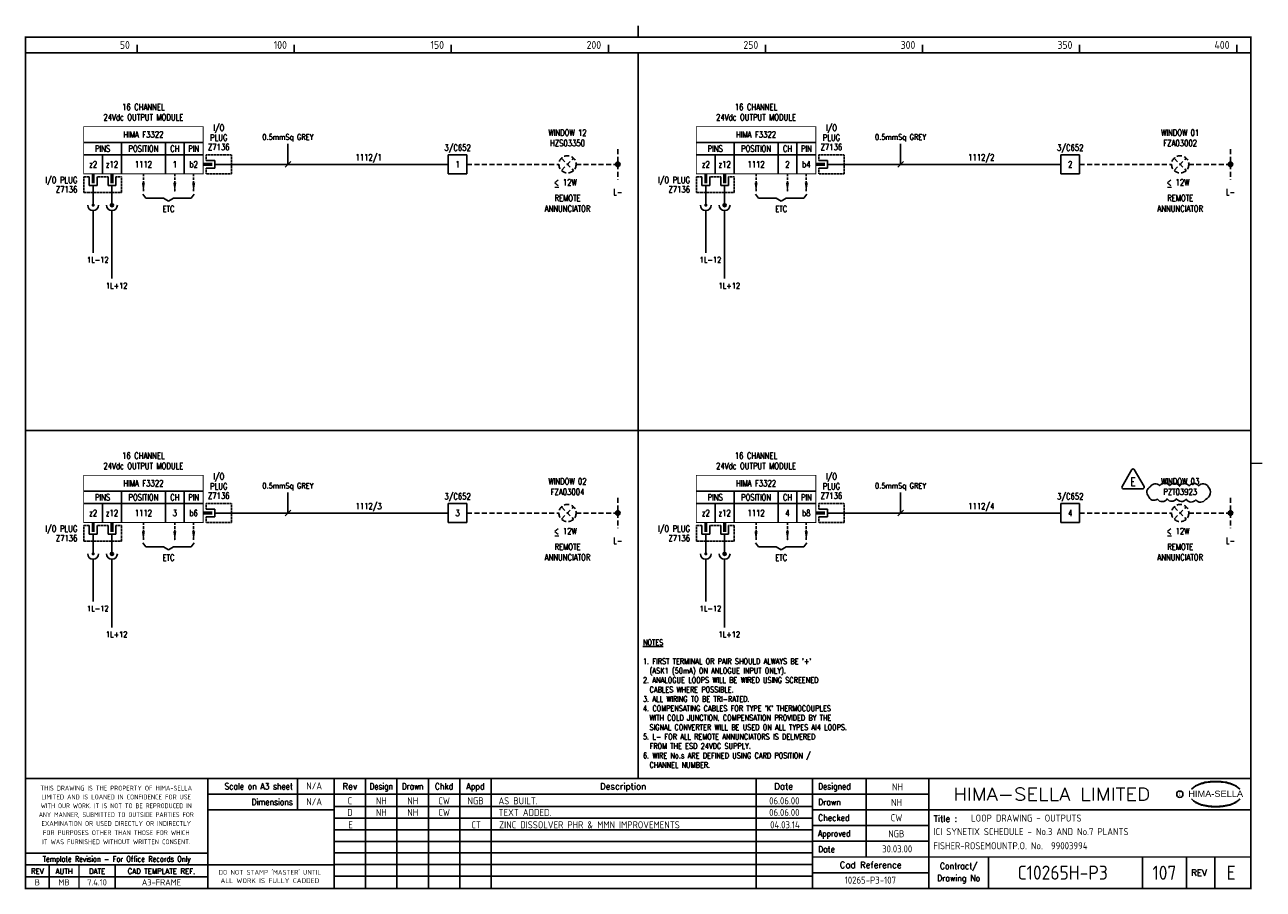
# Model space of a CAD drawing. Extents: x 14 to 408, y 0 to 275.
import ezdxf
from ezdxf.enums import TextEntityAlignment as Align

# ---------------------------------------------------------------- set-up
doc = ezdxf.new("R2010")
doc.units = 0
doc.header["$LTSCALE"] = 0.25
doc.header["$MEASUREMENT"] = 0
doc.linetypes.add('HIDDEN2', pattern=[4.7625, 3.175, -1.5875])
doc.layers.get('0').update_dxf_attribs({"color": 41, "linetype": 'CONTINUOUS'})
for name, color, linetype in [('00-DRG_FRAME', 12, 'CONTINUOUS'), ('01-DRAW', 7, 'CONTINUOUS'), ('02-TEXT', 2, 'CONTINUOUS'), ('051-TEXT', 2, 'CONTINUOUS'), ('117', 7, 'CONTINUOUS'), ('117-TEXT', 2, 'CONTINUOUS'), ('DIM', 3, 'CONTINUOUS'), ('LAB', 2, 'CONTINUOUS'), ('RACK', 2, 'CONTINUOUS'), ('SLOT', 2, 'CONTINUOUS'), ('SNA', 2, 'CONTINUOUS'), ('TEXT', 2, 'CONTINUOUS'), ('TPOL', 3, 'CONTINUOUS'), ('XR_FUNCTION', 2, 'CONTINUOUS'), ('XR_MAIN', 2, 'CONTINUOUS')]:
    doc.layers.add(name, color=color, linetype=linetype)
doc.styles.add('ARIAL', font='ARIAL.TTF', dxfattribs={"height": 2.5})
doc.styles.add('CROSSREF', font='romans.shx', dxfattribs={"width": 0.8, "height": 2})
doc.styles.add('FUNCTION', font='ROMANS.shx', dxfattribs={"width": 0.8, "height": 2.5})
doc.styles.add('ISO', font='iso.shx')
doc.styles.add('PINS', font='ROMANS.shx', dxfattribs={"width": 0.8, "height": 2.5})
doc.styles.add('RACK', font='ROMANS.shx', dxfattribs={"width": 0.8, "height": 2.5})
doc.styles.add('ROMAND', font='ROMAND')
doc.styles.add('ROMANS', font='romans.shx', dxfattribs={"width": 0.8})
doc.styles.add('SLOT', font='romans.shx', dxfattribs={"width": 0.8, "height": 2})
doc.styles.add('SYMBOL', font='ROMANS.shx', dxfattribs={"width": 0.8, "height": 20})

# ---------------------------------------------------------------- blocks, each defined once
blk = doc.blocks.new('A3-REVA')
at = {"layer": '051-TEXT', "style": 'ISO'}
for tag, p in [('DESIGNED', (292.01, 31.7)), ('A', (117.73, 27.28)), ('DES', (127.73, 27.28)), ('DRN', (137.73, 27.28)), ('CHKD', (147.73, 27.28)), ('APPD', (157.73, 27.28)), ('DATE', (256, 27.28)), ('DRAWN', (291.72, 26.77)), ('CHECKED', (291.72, 21.89)), ('APPD', (291.65, 16.79)), ('DATE', (291.92, 11.96))]:
    blk.add_attdef(tag, text='', height=2.25, dxfattribs=at).set_placement(p, align=Align.CENTER)
blk.add_attdef('DESCRIPTION', (165.03, 27.28), '', height=2.25, dxfattribs=at)
blk = doc.blocks.new('A3-TITLE')
at = {"layer": '051-TEXT', "style": 'ISO'}
blk.add_attdef('TITLE_1', (315.46, 21.78), '', height=2.25, dxfattribs=at)
for tag, p in [('DRGNO', (376.96, 3.24)), ('REV.', (398.2, 3.24))]:
    blk.add_attdef(tag, text='', height=4.5, dxfattribs=at).set_placement(p, align=Align.CENTER)
blk = doc.blocks.new('A3-CONTRACT')
at = {"layer": '051-TEXT', "color": 41, "style": 'ISO'}
for tag, height, p in [('SCALE', 2.25, (106.71, 31.82)), ('DIMS', 2.25, (106.71, 26.8)), ('CAD-REF', 2.25, (283.73, 1.84)), ('CONTRACT', 4.5, (344.94, 3.1))]:
    blk.add_attdef(tag, text='', height=height, dxfattribs=at).set_placement(p, align=Align.CENTER)
for tag, p in [('TITLE_2', (303.86, 17.28)), ('TITLE_3', (303.79, 12.78))]:
    blk.add_attdef(tag, p, '', height=2.25, dxfattribs=at)
blk = doc.blocks.new('A3-REVB')
at = {"layer": '051-TEXT', "style": 'ISO'}
for tag, p in [('A', (124.85, -20.36)), ('DES', (134.85, -20.36)), ('DRN', (144.85, -20.36)), ('CHKD', (154.85, -20.36)), ('APPD', (164.85, -20.36)), ('DATE', (263.12, -20.36))]:
    blk.add_attdef(tag, text='', height=2.25, dxfattribs=at).set_placement(p, align=Align.CENTER)
blk.add_attdef('DESCRIPTION', (172.15, -20.36), '', height=2.25, dxfattribs=at)
blk = doc.blocks.new('F3322-01')
for p, q in [((-38, 7), (0, 7)), ((-26, 7), (-26, -3)), ((-12, 7), (-12, -3)), ((-6, 7), (-6, -3)), ((-38, 3), (0, 3)), ((-32, 3), (-32, -3)), ((1, 1.25), (3.75, 1.25)), ((3.75, 1.25), (3.75, -1.25)), ((3.75, 0), (9, 0)), ((3.75, -1.25), (1, -1.25)), ((-36.25, -4), (-36.25, -6.75)), ((-36.25, -6.75), (-33.75, -6.75)), ((-35, -6.75), (-35, -9)), ((-33.75, -6.75), (-33.75, -4)), ((-30.25, -4), (-30.25, -6.75)), ((-30.25, -6.75), (-27.75, -6.75)), ((-29, -6.75), (-29, -9)), ((-27.75, -6.75), (-27.75, -4))]:
    blk.add_line(p, q)
at = {"const_width": 0.3}
blk.add_lwpolyline([(0, -3), (-38, -3), (-38, 12), (0, 12)], close=True, dxfattribs=at)
blk.add_lwpolyline([(3, 0, 1, 1, 0), (0, 0, 0.5, 0.5, 0)], format="xyseb")
at = {"color": 3, "linetype": 'HIDDEN2', "ltscale": 0.4}
for points in [[(1, 1.25), (1, 3), (9, 3), (9, -3), (1, -3), (1, -1.25)], [(-36.25, -4), (-38, -4), (-38, -9), (-26, -9), (-26, -4), (-27.75, -4)], [(-30.25, -4), (-33.75, -4)]]:
    blk.add_lwpolyline(points, dxfattribs=at)
at = {"const_width": 1}
for points in [[(-35, -6), (-35, -3)], [(-29, -6), (-29, -3)]]:
    blk.add_lwpolyline(points, dxfattribs=at)
at = {"layer": 'LAB', "style": 'PINS', "width": 0.8, "flags": 1}
blk.add_attdef('LAB1', text='', height=1.5, dxfattribs=at).set_placement((-41, -1), align=Align.RIGHT)
at = {"layer": 'RACK', "style": 'RACK', "width": 0.8}
blk.add_attdef('SLOT', text='', height=2, dxfattribs=at).set_placement((-19, 0), align=Align.MIDDLE)
at = {"layer": 'SLOT', "style": 'SLOT', "width": 0.8}
blk.add_attdef('ADD1', text='', height=2, dxfattribs=at).set_placement((-9, 0), align=Align.MIDDLE)
at = {"layer": 'SNA', "style": 'SYMBOL', "width": 0.8, "flags": 1}
blk.add_attdef('SNA', text='', height=1.5, dxfattribs=at).set_placement((-41, 5), align=Align.RIGHT)
at = {"layer": 'TEXT', "style": 'ROMANS', "width": 0.8}
for s, p in [('24Vdc OUTPUT MODULE', (-19, 14)), ('16 CHANNEL', (-19, 17.25))]:
    blk.add_text(s, height=2, dxfattribs=at).set_placement(p, align=Align.CENTER)
for s, p in [('I/O', (5, 11.5)), ('HIMA F3322', (-19, 9.5)), ('PLUG', (5, 8.5)), ('PINS', (-32, 5)), ('POSITION', (-19, 5)), ('CH', (-9, 5)), ('PIN', (-3, 5)), ('Z7136', (5, 5.5)), ('z2', (-35, 0)), ('z12', (-29, 0)), ('b2', (-3, 0))]:
    blk.add_text(s, height=2, dxfattribs=at).set_placement(p, align=Align.MIDDLE)
for s, p in [('I/O PLUG', (-40, -5)), ('Z7136', (-40, -8))]:
    blk.add_text(s, height=2, dxfattribs=at).set_placement(p, align=Align.MIDDLE_RIGHT)
at = {"layer": 'TPOL', "color": 2, "style": 'PINS', "width": 0.8}
blk.add_attdef('CN1', text='', height=2, dxfattribs=at).set_placement((-3, 0), align=Align.MIDDLE)
at = {"layer": 'TPOL', "style": 'PINS', "width": 0.8, "flags": 1}
blk.add_attdef('CN2', text='', height=1, dxfattribs=at).set_placement((9, 0), align=Align.MIDDLE_RIGHT)
for tag, p in [('CN3', (-35, -9)), ('CN4', (-29, -9))]:
    blk.add_attdef(tag, text='', height=1, dxfattribs=at).set_placement(p, align=Align.BOTTOM_CENTER)
at = {"layer": 'XR_FUNCTION', "style": 'FUNCTION', "width": 0.8, "flags": 1}
blk.add_attdef('XR_FUNCTION', text='', height=1.5, dxfattribs=at).set_placement((-41, 7), align=Align.RIGHT)
at = {"layer": 'XR_MAIN', "style": 'CROSSREF', "width": 0.8, "flags": 1}
blk.add_attdef('XR_MAIN', text='', height=1.5, dxfattribs=at).set_placement((-41, 1), align=Align.RIGHT)
blk = doc.blocks.new('DOT')
for radius in [0.75, 0.65, 0.55, 0.45, 0.35, 0.25, 0.15, 0.05]:
    blk.add_circle((0, 0), radius)
blk = doc.blocks.new('F3322-02')
for p, q in [((-38, 7), (0, 7)), ((-26, 7), (-26, -3)), ((-12, 7), (-12, -3)), ((-6, 7), (-6, -3)), ((-38, 3), (0, 3)), ((-32, 3), (-32, -3)), ((1, 1.25), (3.75, 1.25)), ((3.75, 1.25), (3.75, -1.25)), ((3.75, 0), (9, 0)), ((3.75, -1.25), (1, -1.25)), ((-36.25, -4), (-36.25, -6.75)), ((-36.25, -6.75), (-33.75, -6.75)), ((-35, -6.75), (-35, -9)), ((-33.75, -6.75), (-33.75, -4)), ((-30.25, -4), (-30.25, -6.75)), ((-30.25, -6.75), (-27.75, -6.75)), ((-29, -6.75), (-29, -9)), ((-27.75, -6.75), (-27.75, -4))]:
    blk.add_line(p, q)
at = {"const_width": 0.3}
blk.add_lwpolyline([(0, -3), (-38, -3), (-38, 12), (0, 12)], close=True, dxfattribs=at)
blk.add_lwpolyline([(3, 0, 1, 1, 0), (0, 0, 0.5, 0.5, 0)], format="xyseb")
at = {"color": 3, "linetype": 'HIDDEN2', "ltscale": 0.4}
for points in [[(1, 1.25), (1, 3), (9, 3), (9, -3), (1, -3), (1, -1.25)], [(-36.25, -4), (-38, -4), (-38, -9), (-26, -9), (-26, -4), (-27.75, -4)], [(-30.25, -4), (-33.75, -4)]]:
    blk.add_lwpolyline(points, dxfattribs=at)
at = {"const_width": 1}
for points in [[(-35, -6), (-35, -3)], [(-29, -6), (-29, -3)]]:
    blk.add_lwpolyline(points, dxfattribs=at)
at = {"layer": 'LAB', "style": 'PINS', "width": 0.8, "flags": 1}
blk.add_attdef('LAB1', text='', height=1.5, dxfattribs=at).set_placement((-41, -1), align=Align.RIGHT)
at = {"layer": 'RACK', "style": 'RACK', "width": 0.8}
blk.add_attdef('SLOT', text='', height=2, dxfattribs=at).set_placement((-19, 0), align=Align.MIDDLE)
at = {"layer": 'SLOT', "style": 'SLOT', "width": 0.8}
blk.add_attdef('ADD1', text='', height=2, dxfattribs=at).set_placement((-9, 0), align=Align.MIDDLE)
at = {"layer": 'SNA', "style": 'SYMBOL', "width": 0.8, "flags": 1}
blk.add_attdef('SNA', text='', height=1.5, dxfattribs=at).set_placement((-41, 5), align=Align.RIGHT)
at = {"layer": 'TEXT', "style": 'ROMANS', "width": 0.8}
for s, p in [('24Vdc OUTPUT MODULE', (-19, 14)), ('16 CHANNEL', (-19, 17.25))]:
    blk.add_text(s, height=2, dxfattribs=at).set_placement(p, align=Align.CENTER)
for s, p in [('I/O', (5, 11.5)), ('HIMA F3322', (-19, 9.5)), ('PLUG', (5, 8.5)), ('PINS', (-32, 5)), ('POSITION', (-19, 5)), ('CH', (-9, 5)), ('PIN', (-3, 5)), ('Z7136', (5, 5.5)), ('z2', (-35, 0)), ('z12', (-29, 0)), ('b4', (-3, 0))]:
    blk.add_text(s, height=2, dxfattribs=at).set_placement(p, align=Align.MIDDLE)
for s, p in [('I/O PLUG', (-40, -5)), ('Z7136', (-40, -8))]:
    blk.add_text(s, height=2, dxfattribs=at).set_placement(p, align=Align.MIDDLE_RIGHT)
at = {"layer": 'TPOL', "color": 2, "style": 'PINS', "width": 0.8}
blk.add_attdef('CN1', text='', height=2, dxfattribs=at).set_placement((-3, 0), align=Align.MIDDLE)
at = {"layer": 'TPOL', "style": 'PINS', "width": 0.8, "flags": 1}
blk.add_attdef('CN2', text='', height=1, dxfattribs=at).set_placement((9, 0), align=Align.MIDDLE_RIGHT)
for tag, p in [('CN3', (-35, -9)), ('CN4', (-29, -9))]:
    blk.add_attdef(tag, text='', height=1, dxfattribs=at).set_placement(p, align=Align.BOTTOM_CENTER)
at = {"layer": 'XR_FUNCTION', "style": 'FUNCTION', "width": 0.8, "flags": 1}
blk.add_attdef('XR_FUNCTION', text='', height=1.5, dxfattribs=at).set_placement((-41, 7), align=Align.RIGHT)
at = {"layer": 'XR_MAIN', "style": 'CROSSREF', "width": 0.8, "flags": 1}
blk.add_attdef('XR_MAIN', text='', height=1.5, dxfattribs=at).set_placement((-41, 1), align=Align.RIGHT)
blk = doc.blocks.new('F3322-03')
for p, q in [((-38, 7), (0, 7)), ((-26, 7), (-26, -3)), ((-12, 7), (-12, -3)), ((-6, 7), (-6, -3)), ((-38, 3), (0, 3)), ((-32, 3), (-32, -3)), ((1, 1.25), (3.75, 1.25)), ((3.75, 1.25), (3.75, -1.25)), ((3.75, 0), (9, 0)), ((3.75, -1.25), (1, -1.25)), ((-36.25, -4), (-36.25, -6.75)), ((-36.25, -6.75), (-33.75, -6.75)), ((-35, -6.75), (-35, -9)), ((-33.75, -6.75), (-33.75, -4)), ((-30.25, -4), (-30.25, -6.75)), ((-30.25, -6.75), (-27.75, -6.75)), ((-29, -6.75), (-29, -9)), ((-27.75, -6.75), (-27.75, -4))]:
    blk.add_line(p, q)
at = {"const_width": 0.3}
blk.add_lwpolyline([(0, -3), (-38, -3), (-38, 12), (0, 12)], close=True, dxfattribs=at)
blk.add_lwpolyline([(3, 0, 1, 1, 0), (0, 0, 0.5, 0.5, 0)], format="xyseb")
at = {"color": 3, "linetype": 'HIDDEN2', "ltscale": 0.4}
for points in [[(1, 1.25), (1, 3), (9, 3), (9, -3), (1, -3), (1, -1.25)], [(-36.25, -4), (-38, -4), (-38, -9), (-26, -9), (-26, -4), (-27.75, -4)], [(-30.25, -4), (-33.75, -4)]]:
    blk.add_lwpolyline(points, dxfattribs=at)
at = {"const_width": 1}
for points in [[(-35, -6), (-35, -3)], [(-29, -6), (-29, -3)]]:
    blk.add_lwpolyline(points, dxfattribs=at)
at = {"layer": 'LAB', "style": 'PINS', "width": 0.8, "flags": 1}
blk.add_attdef('LAB1', text='', height=1.5, dxfattribs=at).set_placement((-41, -1), align=Align.RIGHT)
at = {"layer": 'RACK', "style": 'RACK', "width": 0.8}
blk.add_attdef('SLOT', text='', height=2, dxfattribs=at).set_placement((-19, 0), align=Align.MIDDLE)
at = {"layer": 'SLOT', "style": 'SLOT', "width": 0.8}
blk.add_attdef('ADD1', text='', height=2, dxfattribs=at).set_placement((-9, 0), align=Align.MIDDLE)
at = {"layer": 'SNA', "style": 'SYMBOL', "width": 0.8, "flags": 1}
blk.add_attdef('SNA', text='', height=1.5, dxfattribs=at).set_placement((-41, 5), align=Align.RIGHT)
at = {"layer": 'TEXT', "style": 'ROMANS', "width": 0.8}
for s, p in [('24Vdc OUTPUT MODULE', (-19, 14)), ('16 CHANNEL', (-19, 17.25))]:
    blk.add_text(s, height=2, dxfattribs=at).set_placement(p, align=Align.CENTER)
for s, p in [('I/O', (5, 11.5)), ('HIMA F3322', (-19, 9.5)), ('PLUG', (5, 8.5)), ('PINS', (-32, 5)), ('POSITION', (-19, 5)), ('CH', (-9, 5)), ('PIN', (-3, 5)), ('Z7136', (5, 5.5)), ('z2', (-35, 0)), ('z12', (-29, 0)), ('b6', (-3, 0))]:
    blk.add_text(s, height=2, dxfattribs=at).set_placement(p, align=Align.MIDDLE)
for s, p in [('I/O PLUG', (-40, -5)), ('Z7136', (-40, -8))]:
    blk.add_text(s, height=2, dxfattribs=at).set_placement(p, align=Align.MIDDLE_RIGHT)
at = {"layer": 'TPOL', "color": 2, "style": 'PINS', "width": 0.8}
blk.add_attdef('CN1', text='', height=2, dxfattribs=at).set_placement((-3, 0), align=Align.MIDDLE)
at = {"layer": 'TPOL', "style": 'PINS', "width": 0.8, "flags": 1}
blk.add_attdef('CN2', text='', height=1, dxfattribs=at).set_placement((9, 0), align=Align.MIDDLE_RIGHT)
for tag, p in [('CN3', (-35, -9)), ('CN4', (-29, -9))]:
    blk.add_attdef(tag, text='', height=1, dxfattribs=at).set_placement(p, align=Align.BOTTOM_CENTER)
at = {"layer": 'XR_FUNCTION', "style": 'FUNCTION', "width": 0.8, "flags": 1}
blk.add_attdef('XR_FUNCTION', text='', height=1.5, dxfattribs=at).set_placement((-41, 7), align=Align.RIGHT)
at = {"layer": 'XR_MAIN', "style": 'CROSSREF', "width": 0.8, "flags": 1}
blk.add_attdef('XR_MAIN', text='', height=1.5, dxfattribs=at).set_placement((-41, 1), align=Align.RIGHT)
blk = doc.blocks.new('F3322-04')
for p, q in [((-38, 7), (0, 7)), ((-26, 7), (-26, -3)), ((-12, 7), (-12, -3)), ((-6, 7), (-6, -3)), ((-38, 3), (0, 3)), ((-32, 3), (-32, -3)), ((1, 1.25), (3.75, 1.25)), ((3.75, 1.25), (3.75, -1.25)), ((3.75, 0), (9, 0)), ((3.75, -1.25), (1, -1.25)), ((-36.25, -4), (-36.25, -6.75)), ((-36.25, -6.75), (-33.75, -6.75)), ((-35, -6.75), (-35, -9)), ((-33.75, -6.75), (-33.75, -4)), ((-30.25, -4), (-30.25, -6.75)), ((-30.25, -6.75), (-27.75, -6.75)), ((-29, -6.75), (-29, -9)), ((-27.75, -6.75), (-27.75, -4))]:
    blk.add_line(p, q)
at = {"const_width": 0.3}
blk.add_lwpolyline([(0, -3), (-38, -3), (-38, 12), (0, 12)], close=True, dxfattribs=at)
blk.add_lwpolyline([(3, 0, 1, 1, 0), (0, 0, 0.5, 0.5, 0)], format="xyseb")
at = {"color": 3, "linetype": 'HIDDEN2', "ltscale": 0.4}
for points in [[(1, 1.25), (1, 3), (9, 3), (9, -3), (1, -3), (1, -1.25)], [(-36.25, -4), (-38, -4), (-38, -9), (-26, -9), (-26, -4), (-27.75, -4)], [(-30.25, -4), (-33.75, -4)]]:
    blk.add_lwpolyline(points, dxfattribs=at)
at = {"const_width": 1}
for points in [[(-35, -6), (-35, -3)], [(-29, -6), (-29, -3)]]:
    blk.add_lwpolyline(points, dxfattribs=at)
at = {"layer": 'LAB', "style": 'PINS', "width": 0.8, "flags": 1}
blk.add_attdef('LAB1', text='', height=1.5, dxfattribs=at).set_placement((-41, -1), align=Align.RIGHT)
at = {"layer": 'RACK', "style": 'RACK', "width": 0.8}
blk.add_attdef('SLOT', text='', height=2, dxfattribs=at).set_placement((-19, 0), align=Align.MIDDLE)
at = {"layer": 'SLOT', "style": 'SLOT', "width": 0.8}
blk.add_attdef('ADD1', text='', height=2, dxfattribs=at).set_placement((-9, 0), align=Align.MIDDLE)
at = {"layer": 'SNA', "style": 'SYMBOL', "width": 0.8, "flags": 1}
blk.add_attdef('SNA', text='', height=1.5, dxfattribs=at).set_placement((-41, 5), align=Align.RIGHT)
at = {"layer": 'TEXT', "style": 'ROMANS', "width": 0.8}
for s, p in [('24Vdc OUTPUT MODULE', (-19, 14)), ('16 CHANNEL', (-19, 17.25))]:
    blk.add_text(s, height=2, dxfattribs=at).set_placement(p, align=Align.CENTER)
for s, p in [('I/O', (5, 11.5)), ('HIMA F3322', (-19, 9.5)), ('PLUG', (5, 8.5)), ('PINS', (-32, 5)), ('POSITION', (-19, 5)), ('CH', (-9, 5)), ('PIN', (-3, 5)), ('Z7136', (5, 5.5)), ('z2', (-35, 0)), ('z12', (-29, 0)), ('b8', (-3, 0))]:
    blk.add_text(s, height=2, dxfattribs=at).set_placement(p, align=Align.MIDDLE)
for s, p in [('I/O PLUG', (-40, -5)), ('Z7136', (-40, -8))]:
    blk.add_text(s, height=2, dxfattribs=at).set_placement(p, align=Align.MIDDLE_RIGHT)
at = {"layer": 'TPOL', "color": 2, "style": 'PINS', "width": 0.8}
blk.add_attdef('CN1', text='', height=2, dxfattribs=at).set_placement((-3, 0), align=Align.MIDDLE)
at = {"layer": 'TPOL', "style": 'PINS', "width": 0.8, "flags": 1}
blk.add_attdef('CN2', text='', height=1, dxfattribs=at).set_placement((9, 0), align=Align.MIDDLE_RIGHT)
for tag, p in [('CN3', (-35, -9)), ('CN4', (-29, -9))]:
    blk.add_attdef(tag, text='', height=1, dxfattribs=at).set_placement(p, align=Align.BOTTOM_CENTER)
at = {"layer": 'XR_FUNCTION', "style": 'FUNCTION', "width": 0.8, "flags": 1}
blk.add_attdef('XR_FUNCTION', text='', height=1.5, dxfattribs=at).set_placement((-41, 7), align=Align.RIGHT)
at = {"layer": 'XR_MAIN', "style": 'CROSSREF', "width": 0.8, "flags": 1}
blk.add_attdef('XR_MAIN', text='', height=1.5, dxfattribs=at).set_placement((-41, 1), align=Align.RIGHT)
blk = doc.blocks.new('TRI-E')
at = {"layer": '01-DRAW'}
blk.add_lwpolyline([(224.71, 256.03), (221.59, 250.63, 0.57735), (221.98, 249.95), (228.22, 249.95, 0.57735), (228.61, 250.63), (225.49, 256.03, 0.57735)], format="xyb", close=True, dxfattribs=at)
at = {"layer": '02-TEXT', "color": 2, "style": 'ROMANS', "width": 0.8}
blk.add_text('E', height=2.7, dxfattribs=at).set_placement((225.1, 252.2), align=Align.MIDDLE)

msp = doc.modelspace()

# ---------------------------------------------------------------- linework, layer by layer
at = {"layer": '00-DRG_FRAME'}
for p, q in [((50, 266.5), (50, 269)), ((100, 266.5), (100, 269)), ((150, 266.5), (150, 269)), ((200, 266.5), (200, 269)), ((250, 266.5), (250, 269)), ((300, 266.5), (300, 269)), ((350, 266.5), (350, 269)), ((400, 266.5), (400, 269)), ((101.01, 35.5), (101.01, 25.5)), ((122.7, 35.5), (122.7, 0.5)), ((132.7, 0.5), (132.7, 35.5)), ((142.7, 0.5), (142.7, 35.5)), ((152.7, 35.5), (152.7, 0.5)), ((162.7, 35.5), (162.7, 0.5)), ((247, 35.5), (247, 0.5)), ((282, 35.5), (282, 10.5)), ((265, 30.5), (302, 30.5)), ((265, 26.59), (112.7, 26.59)), ((302, 25.5), (265, 25.5)), ((265, 22.89), (112.7, 22.89)), ((265, 20.5), (302, 20.5)), ((265, 19.19), (112.7, 19.19)), ((265, 15.49), (112.7, 15.49)), ((302, 15.5), (265, 15.5)), ((265, 11.79), (112.7, 11.79)), ((265, 8.09), (112.7, 8.09)), ((321, 10.5), (321, 0.5)), ((370, 10.5), (370, 0.5)), ((384, 0.5), (384, 10.5)), ((393, 10.5), (393, 0.5)), ((72.5, 4.25), (14.5, 4.25)), ((265, 4.39), (112.7, 4.39)), ((302, 5.5), (265, 5.5))]:
    msp.add_line(p, q, dxfattribs=at)
at = {"layer": '00-DRG_FRAME', "const_width": 0.5}
for points in [[(209.5, 271.5), (209.5, 275.18)], [(209.5, 271.5), (209.5, 275.18)], [(14.5, 266.5), (404.5, 266.5)], [(209.5, 35.5), (209.5, 266.5)], [(14.5, 146.31), (404.5, 146.31)], [(404.5, 135.81), (408.18, 135.81)], [(404.5, 35.5), (14.5, 35.5)], [(72.5, 0.5), (72.5, 35.5)], [(112.7, 0.5), (112.7, 35.5)], [(265, 35.5), (265, 0.5)], [(302, 0.5), (302, 35.5)], [(265, 30.5), (72.5, 30.5)], [(112.7, 25.5), (72.5, 25.5)], [(404.5, 25.5), (302, 25.5)], [(14.5, 11.75), (72.5, 11.75)], [(14.5, 8), (72.5, 8)], [(22, 0.5), (22, 8)], [(31.5, 0.5), (31.5, 8)], [(43, 0.5), (43, 8)], [(112.7, 8), (72.5, 8)], [(265, 10.5), (404.5, 10.5)]]:
    msp.add_lwpolyline(points, dxfattribs=at)
msp.add_lwpolyline([(14.5, 0.5), (404.5, 0.5), (404.5, 271.5), (14.5, 271.5)], close=True, dxfattribs=at)
at = {"layer": '00-DRG_FRAME', "color": 3}
msp.add_circle((381.88, 30.5), 1, dxfattribs=at)
for centre, radius, start, end in [((390.6, 26.83), 7.24, 106.0532, 133.5024), ((390.88, 27.01), 7.3, 130.419, 136.057), ((390.11, 28.1), 5.98, 122.244, 131.6154), ((389.75, 28.78), 5.21, 111.8206, 122.8668), ((391.78, 24.7), 9.76, 107.5931, 113.9452), ((393.1, 18.5), 15.94, 89.2698, 106.3911), ((392.1, 23.52), 10.99, 96.0146, 107.3203), ((393.29, 16.31), 18.28, 92.8917, 97.3734), ((393.24, 18.86), 15.73, 89.7805, 93.1738), ((393.36, 18.86), 15.73, 86.8262, 90.2195), ((393.51, 18.5), 15.94, 73.6089, 90.7302), ((393.31, 16.31), 18.28, 82.6266, 87.1083), ((394.51, 23.52), 10.99, 72.6797, 83.9854), ((394.83, 24.7), 9.76, 66.0548, 72.4069), ((396, 26.83), 7.24, 46.4976, 73.9468), ((396.85, 28.78), 5.21, 57.1332, 68.1794), ((396.49, 28.1), 5.98, 48.3846, 57.756), ((395.73, 27.01), 7.3, 43.943, 49.581), ((390.88, 34.04), 7.3, 223.943, 229.581), ((390.6, 34.23), 7.24, 226.4976, 253.9468), ((390.11, 32.96), 5.98, 228.3846, 237.756), ((389.75, 32.28), 5.21, 237.1332, 248.1794), ((396, 34.23), 7.24, 286.0532, 313.5024), ((396.85, 32.28), 5.21, 291.8206, 302.8668), ((396.49, 32.96), 5.98, 302.244, 311.6154), ((395.73, 34.04), 7.3, 310.419, 316.057), ((391.78, 36.36), 9.76, 246.0548, 252.4069), ((393.1, 42.56), 15.94, 253.6089, 270.7302), ((392.1, 37.54), 10.99, 252.6797, 263.9854), ((393.29, 44.75), 18.28, 262.6266, 267.1083), ((393.24, 42.19), 15.73, 266.8262, 270.2195), ((393.51, 42.56), 15.94, 269.2698, 286.3911), ((393.36, 42.19), 15.73, 269.7805, 273.1738), ((393.31, 44.75), 18.28, 272.8917, 277.3734), ((394.51, 37.54), 10.99, 276.0146, 287.3203), ((394.83, 36.36), 9.76, 287.5931, 293.9452)]:
    msp.add_arc(centre, radius, start, end, dxfattribs=at)
at = {"layer": '01-DRAW'}
for p, q in [((149, 234), (155, 234)), ((149, 228), (149, 234)), ((155, 234), (155, 228)), ((344, 234), (350, 234)), ((344, 228), (344, 234)), ((350, 234), (350, 228)), ((149, 231), (80, 231)), ((344, 231), (275, 231)), ((155, 228), (149, 228)), ((350, 228), (344, 228)), ((36, 222), (36, 218)), ((42, 222), (42, 218)), ((51.8, 221.55), (52.77, 220.26)), ((68.2, 221.55), (67.23, 220.26)), ((231, 222), (231, 218)), ((237, 222), (237, 218)), ((246.8, 221.55), (247.77, 220.26)), ((263.2, 221.55), (262.23, 220.26)), ((52.77, 220.26), (58.38, 220.26)), ((58.38, 220.26), (60, 219.29)), ((61.62, 220.26), (60, 219.29)), ((61.62, 220.26), (67.23, 220.26)), ((247.77, 220.26), (253.38, 220.26)), ((253.38, 220.26), (255, 219.29)), ((256.62, 220.26), (255, 219.29)), ((256.62, 220.26), (262.23, 220.26)), ((36, 216.27), (36, 202.87)), ((42, 216.27), (42, 194.61)), ((42, 216.27), (42, 194.61)), ((231, 216.27), (231, 202.87)), ((237, 216.27), (237, 194.61)), ((237, 216.27), (237, 194.61)), ((149, 123), (155, 123)), ((149, 117), (149, 123)), ((155, 123), (155, 117)), ((344, 123), (350, 123)), ((344, 117), (344, 123)), ((350, 123), (350, 117)), ((149, 120), (80, 120)), ((344, 120), (275, 120)), ((155, 117), (149, 117)), ((350, 117), (344, 117)), ((36, 111), (36, 107)), ((42, 111), (42, 107)), ((51.8, 110.55), (52.77, 109.26)), ((68.2, 110.55), (67.23, 109.26)), ((231, 111), (231, 107)), ((237, 111), (237, 107)), ((246.8, 110.55), (247.77, 109.26)), ((263.2, 110.55), (262.23, 109.26)), ((52.77, 109.26), (58.38, 109.26)), ((58.38, 109.26), (60, 108.29)), ((61.62, 109.26), (60, 108.29)), ((61.62, 109.26), (67.23, 109.26)), ((247.77, 109.26), (253.38, 109.26)), ((253.38, 109.26), (255, 108.29)), ((256.62, 109.26), (255, 108.29)), ((256.62, 109.26), (262.23, 109.26)), ((36, 105.27), (36, 91.87)), ((42, 105.27), (42, 83.61)), ((42, 105.27), (42, 83.61)), ((231, 105.27), (231, 91.87)), ((237, 105.27), (237, 83.61)), ((237, 105.27), (237, 83.61))]:
    msp.add_line(p, q, dxfattribs=at)
at = {"layer": '01-DRAW', "color": 0, "linetype": 'HIDDEN2', "ltscale": 2}
for p, q in [((185.06, 229.06), (188.94, 232.94)), ((185.06, 232.94), (188.94, 229.06)), ((203, 235.8), (203, 226.2)), ((380.06, 229.06), (383.94, 232.94)), ((380.06, 232.94), (383.94, 229.06)), ((398, 235.8), (398, 226.2)), ((155, 231), (184.25, 231)), ((189.75, 231), (203, 231)), ((350, 231), (379.25, 231)), ((384.75, 231), (398, 231)), ((203, 124.8), (203, 115.2)), ((398, 124.8), (398, 115.2)), ((155, 120), (184.25, 120)), ((185.06, 118.06), (188.94, 121.94)), ((185.06, 121.94), (188.94, 118.06)), ((189.75, 120), (203, 120)), ((350, 120), (379.25, 120)), ((380.06, 118.06), (383.94, 121.94)), ((380.06, 121.94), (383.94, 118.06)), ((384.75, 120), (398, 120))]:
    msp.add_line(p, q, dxfattribs=at)
at = {"layer": '01-DRAW', "linetype": 'HIDDEN2'}
for p, q in [((52, 228), (52, 222.17)), ((62, 228), (62, 222.17)), ((68, 228), (68, 222.17)), ((247, 228), (247, 222.17)), ((257, 228), (257, 222.17)), ((263, 228), (263, 222.17)), ((52, 117), (52, 111.17)), ((62, 117), (62, 111.17)), ((68, 117), (68, 111.17)), ((247, 117), (247, 111.17)), ((257, 117), (257, 111.17)), ((263, 117), (263, 111.17))]:
    msp.add_line(p, q, dxfattribs=at)
at = {"layer": '01-DRAW', "const_width": 0.5}
for points in [[(35.75, 218, 1), (36.25, 218, 1)], [(41.75, 218, 1), (42.25, 218, 1)], [(230.75, 218, 1), (231.25, 218, 1)], [(236.75, 218, 1), (237.25, 218, 1)], [(35.75, 107, 1), (36.25, 107, 1)], [(41.75, 107, 1), (42.25, 107, 1)], [(230.75, 107, 1), (231.25, 107, 1)], [(236.75, 107, 1), (237.25, 107, 1)]]:
    msp.add_lwpolyline(points, format="xyb", close=True, dxfattribs=at)
at = {"layer": '01-DRAW', "color": 0}
msp.add_lwpolyline([(390.94, 128.36, 0.520567), (387.89, 128.63, 0.520567), (387.89, 128.63, 0.520567), (384.84, 128.63, 0.520567), (384.84, 128.63, 0.520567), (381.8, 128.54, 0.520567), (381.8, 128.54, 0.520567), (378.65, 128.73, 0.520567), (378.65, 128.73, 0.520567), (375.51, 128.73, 0.520567), (375.51, 128.73, 0.520567), (372.47, 128.36, 0.520567), (372.47, 128.36, 0.520567), (371.91, 125.4, 0.520567), (371.91, 125.4, 0.520567), (374.78, 124.39, 0.520567), (374.78, 124.39, 0.520567), (377.82, 124.48, 0.520567), (377.82, 124.48, 0.520567), (380.87, 124.57, 0.520567), (380.87, 124.57, 0.520567), (383.92, 124.39, 0.520567), (383.92, 124.39, 0.520567), (386.97, 124.2, 0.520567), (386.97, 124.2, 0.520567), (390.02, 124.3, 0.520567), (390.02, 124.3, 0.520567)], format="xyb", close=True, dxfattribs=at)
at = {"layer": '01-DRAW', "color": 0, "linetype": 'HIDDEN2', "ltscale": 2}
for centre in [(187, 231), (382, 231), (187, 120), (382, 120)]:
    msp.add_circle(centre, 2.75, dxfattribs=at)
at = {"layer": '01-DRAW'}
for centre, radius in [((42, 218), 0.475), ((42, 218), 0.389), ((42, 218), 0.302), ((42, 218), 0.216), ((42, 218), 0.13), ((42, 218), 0.0432), ((237, 218), 0.475), ((237, 218), 0.389), ((237, 218), 0.302), ((237, 218), 0.216), ((237, 218), 0.13), ((237, 218), 0.0432), ((42, 107), 0.475), ((42, 107), 0.389), ((42, 107), 0.302), ((42, 107), 0.216), ((42, 107), 0.13), ((42, 107), 0.0432), ((237, 107), 0.475), ((237, 107), 0.389), ((237, 107), 0.302), ((237, 107), 0.216), ((237, 107), 0.13), ((237, 107), 0.0432)]:
    msp.add_circle(centre, radius, dxfattribs=at)
for centre in [(36, 218), (42, 218), (42, 218), (231, 218), (237, 218), (237, 218), (36, 107), (42, 107), (42, 107), (231, 107), (237, 107), (237, 107)]:
    msp.add_arc(centre, 1.73, 180, 0, dxfattribs=at)
for points in [[(52.5, 225.19), (51.5, 225.19), (52, 222.17)], [(62.5, 225.19), (61.5, 225.19), (62, 222.17)], [(68.5, 225.19), (67.5, 225.19), (68, 222.17)], [(247.5, 225.19), (246.5, 225.19), (247, 222.17)], [(257.5, 225.19), (256.5, 225.19), (257, 222.17)], [(263.5, 225.19), (262.5, 225.19), (263, 222.17)], [(52.5, 114.19), (51.5, 114.19), (52, 111.17)], [(62.5, 114.19), (61.5, 114.19), (62, 111.17)], [(68.5, 114.19), (67.5, 114.19), (68, 111.17)], [(247.5, 114.19), (246.5, 114.19), (247, 111.17)], [(257.5, 114.19), (256.5, 114.19), (257, 111.17)], [(263.5, 114.19), (262.5, 114.19), (263, 111.17)]]:
    msp.add_solid(points, dxfattribs=at)
at = {"layer": 'DIM'}
for p, q in [((98, 231), (98, 237.54)), ((293, 231), (293, 237.54)), ((97.1, 230.1), (98.9, 231.9)), ((292.1, 230.1), (293.9, 231.9)), ((98, 120), (98, 126.54)), ((293, 120), (293, 126.54)), ((97.1, 119.1), (98.9, 120.9)), ((292.1, 119.1), (293.9, 120.9))]:
    msp.add_line(p, q, dxfattribs=at)

# ---------------------------------------------------------------- block references
at = {"layer": '00-DRG_FRAME'}
for name, p, values in [('A3-CONTRACT', (-0.35, 0.19), {'TITLE_2': 'ICI SYNETIX SCHEDULE - No.3 AND No.7 PLANTS', 'TITLE_3': 'FISHER-ROSEMOUNTP.O. No.  99003994', 'CAD-REF': '10265-P3-107', 'CONTRACT': 'C10265H-P3', 'SCALE': 'N/A', 'DIMS': 'N/A'}), ('A3-TITLE', (0, 0), {'TITLE_1': 'LOOP DRAWING - OUTPUTS', 'DRGNO': '107', 'REV.': 'E'}), ('A3-REVB', (-6.92, 40), {'A': 'E', 'APPD': 'CT', 'DESCRIPTION': 'ZINC DISSOLVER PHR & MMN IMPROVEMENTS', 'DATE': '04.03.14'})]:
    msp.add_blockref(name, p, dxfattribs=at).add_auto_attribs(values)
ref = msp.add_blockref('A3-REVA', (0, 0), dxfattribs=at)
ref.add_attrib('A', 'C', dxfattribs={"layer": '051-TEXT', "height": 2.25, "style": 'ISO'}).set_placement((117.73, 27.28), align=Align.CENTER)
ref.add_attrib('DES', 'NH', dxfattribs={"layer": '051-TEXT', "height": 2.25, "style": 'ISO'}).set_placement((127.73, 27.28), align=Align.CENTER)
ref.add_attrib('DRN', 'NH', dxfattribs={"layer": '051-TEXT', "height": 2.25, "style": 'ISO'}).set_placement((137.73, 27.28), align=Align.CENTER)
ref.add_attrib('CHKD', 'CW', dxfattribs={"layer": '051-TEXT', "height": 2.25, "style": 'ISO'}).set_placement((147.73, 27.28), align=Align.CENTER)
ref.add_attrib('APPD', 'NGB', dxfattribs={"layer": '051-TEXT', "height": 2.25, "style": 'ISO'}).set_placement((157.73, 27.28), align=Align.CENTER)
ref.add_attrib('DESCRIPTION', 'AS BUILT.', (165.03, 27.28), dxfattribs={"layer": '051-TEXT', "height": 2.25, "style": 'ISO'})
ref.add_attrib('DATE', '06.06.00', dxfattribs={"layer": '051-TEXT', "height": 2.25, "style": 'ISO'}).set_placement((256, 27.28), align=Align.CENTER)
ref.add_attrib('DESIGNED', 'NH', dxfattribs={"layer": '051-TEXT', "height": 2.25, "style": 'ISO'}).set_placement((292.01, 31.7), align=Align.CENTER)
ref.add_attrib('DRAWN', 'NH', dxfattribs={"layer": '051-TEXT', "height": 2.25, "style": 'ISO'}).set_placement((291.72, 26.77), align=Align.CENTER)
ref.add_attrib('CHECKED', 'CW', dxfattribs={"layer": '051-TEXT', "height": 2.25, "style": 'ISO'}).set_placement((291.72, 21.89), align=Align.CENTER)
ref.add_attrib('APPD', 'NGB', dxfattribs={"layer": '051-TEXT', "height": 2.25, "style": 'ISO'}).set_placement((291.65, 16.79), align=Align.CENTER)
ref.add_attrib('DATE', '30.03.00', dxfattribs={"layer": '051-TEXT', "height": 2.25, "style": 'ISO'}).set_placement((291.92, 11.96), align=Align.CENTER)
ref = msp.add_blockref('A3-REVA', (0, -3.7), dxfattribs=at)
ref.add_attrib('A', 'D', dxfattribs={"layer": '051-TEXT', "height": 2.25, "style": 'ISO'}).set_placement((117.73, 23.58), align=Align.CENTER)
ref.add_attrib('DES', 'NH', dxfattribs={"layer": '051-TEXT', "height": 2.25, "style": 'ISO'}).set_placement((127.73, 23.58), align=Align.CENTER)
ref.add_attrib('DRN', 'NH', dxfattribs={"layer": '051-TEXT', "height": 2.25, "style": 'ISO'}).set_placement((137.73, 23.58), align=Align.CENTER)
ref.add_attrib('CHKD', 'CW', dxfattribs={"layer": '051-TEXT', "height": 2.25, "style": 'ISO'}).set_placement((147.73, 23.58), align=Align.CENTER)
ref.add_attrib('DESCRIPTION', 'TEXT ADDED.', (165.03, 23.58), dxfattribs={"layer": '051-TEXT', "height": 2.25, "style": 'ISO'})
ref.add_attrib('DATE', '06.06.00', dxfattribs={"layer": '051-TEXT', "height": 2.25, "style": 'ISO'}).set_placement((256, 23.58), align=Align.CENTER)
at = {"layer": '01-DRAW', "color": 0}
for name, p, values in [('F3322-01', (71, 231), {'CN1': 'b2', 'SLOT': '1112', 'ADD1': '1'}), ('F3322-02', (266, 231), {'CN1': 'b4', 'SLOT': '1112', 'ADD1': '2'}), ('F3322-03', (71, 120), {'CN1': 'b6', 'SLOT': '1112', 'ADD1': '3'}), ('F3322-04', (266, 120), {'CN1': 'b8', 'SLOT': '1112', 'ADD1': '4'})]:
    msp.add_blockref(name, p, dxfattribs=at).add_auto_attribs(values)
msp.add_blockref('TRI-E', (141.9, -122.2), dxfattribs=at)
at = {"layer": '117', "linetype": 'HIDDEN2', "xscale": 0.9600000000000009, "yscale": 0.9600000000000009, "zscale": 0.9600000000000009}
for p in [(203, 231), (398, 231), (203, 120), (398, 120)]:
    msp.add_blockref('DOT', p, dxfattribs=at)

# ---------------------------------------------------------------- texts
at = {"layer": '00-DRG_FRAME', "style": 'ISO'}
for s, p in [('50', (47.69, 267.75)), ('100', (97.69, 267.75)), ('150', (147.69, 267.75)), ('200', (197.69, 267.75)), ('250', (247.69, 267.75)), ('300', (297.69, 267.75)), ('350', (347.69, 267.75)), ('400', (397.69, 267.75))]:
    msp.add_text(s, height=2.5, dxfattribs=at).set_placement(p, align=Align.RIGHT)
at = {"layer": '00-DRG_FRAME', "color": 3, "style": 'ISO'}
for s, width, p in [('THIS DRAWING IS THE PROPERTY OF HIMA-SELLA', 0.9, (43.36, 32.44)), ("DO NOT STAMP 'MASTER' UNTIL", 0.95, (92.25, 5.79))]:
    msp.add_text(s, height=1.53, dxfattribs=dict(at, width=width)).set_placement(p, align=Align.MIDDLE)
at = {"layer": '00-DRG_FRAME', "color": 4, "style": 'ROMAND', "width": 0.87}
for s, p in [('Scale on A3 sheet', (99.54, 32)), ('Dimensions', (99.54, 27.01))]:
    msp.add_text(s, height=2, dxfattribs=at).set_placement(p, align=Align.RIGHT)
at = {"layer": '00-DRG_FRAME', "color": 4, "style": 'ROMAND'}
for s, p in [('Rev', (117.7, 32)), ('Description', (204.69, 32)), ('Date', (255.79, 32))]:
    msp.add_text(s, height=2, dxfattribs=at).set_placement(p, align=Align.CENTER)
for s, width, p in [('Design', 0.85, (127.7, 32)), ('Drawn', 0.85, (137.7, 32)), ('Chkd', 0.9, (147.7, 32)), ('Appd', 0.9, (157.7, 32))]:
    msp.add_text(s, height=2, dxfattribs=dict(at, width=width)).set_placement(p, align=Align.CENTER)
for s, width, p in [('Designed', 0.87, (266.75, 32)), ('Drawn', 0.9, (266.75, 27)), ('Checked', 0.9, (266.75, 22)), ('Approved', 0.85, (266.75, 17)), ('Date', 0.9, (266.75, 12))]:
    msp.add_text(s, height=2, dxfattribs=dict(at, width=width)).set_placement(p)
at = {"layer": '00-DRG_FRAME', "style": 'ROMAND', "width": 1.15}
msp.add_text('HIMA-SELLA LIMITED', height=4, dxfattribs=at).set_placement((341.1, 30.5), align=Align.MIDDLE)
at = {"layer": '00-DRG_FRAME', "style": 'ARIAL', "width": 1.05}
msp.add_text('HIMA-SELLA', height=2, dxfattribs=at).set_placement((393.3, 29.63), align=Align.CENTER)
at = {"layer": '00-DRG_FRAME', "color": 3, "style": 'ISO'}
for s, width, p in [('LIMITED AND IS LOANED IN CONFIDENCE FOR USE', 0.9, (43.36, 29.62)), ('WITH OUR WORK. IT IS NOT TO BE REPRODUCED IN', 0.87, (43.36, 26.81)), ('ANY MANNER, SUBMITTED TO OUTSIDE PARTIES FOR', 0.87, (43.36, 23.99)), ('EXAMINATION OR USED DIRECTLY OR INDIRECTLY', 0.9, (43.36, 21.18)), ('IT WAS FURNISHED WITHOUT WRITTEN CONSENT.', 0.9, (43.36, 15.35)), ('FOR PURPOSES OTHER THAN THOSE FOR WHICH', 0.9, (43.36, 18.27))]:
    msp.add_text(s, height=1.53, dxfattribs=dict(at, width=width)).set_placement(p, align=Align.MIDDLE_CENTER)
at = {"layer": '00-DRG_FRAME', "color": 3, "style": 'ISO', "width": 0.9}
msp.add_text('C', height=1, dxfattribs=at).set_placement((381.84, 30), align=Align.CENTER)
at = {"layer": '00-DRG_FRAME', "color": 4, "style": 'ROMAND'}
msp.add_text('Title :', height=2, dxfattribs=at).set_placement((303.5, 21.75))
for s, height, width, p in [('Template Revision - For Office Records Only', 1.8, 0.85, (43.5, 9.62)), ('Contract/', 2, 0.9, (311.5, 7.5)), ('REV', 1.8, 0.9, (18.25, 6)), ('AUTH', 1.8, 0.9, (26.75, 6)), ('DATE', 1.8, 0.9, (37.25, 6)), ('CAD TEMPLATE REF.', 1.8, 0.9, (57.75, 6)), ('Drawing No', 2, 0.9, (311.5, 3.5))]:
    msp.add_text(s, height=height, dxfattribs=dict(at, width=width)).set_placement(p, align=Align.MIDDLE)
for s, p in [('Cad Reference', (283.5, 8)), ('REV', (388, 5.5))]:
    msp.add_text(s, height=2, dxfattribs=at).set_placement(p, align=Align.MIDDLE)
at = {"layer": '00-DRG_FRAME', "color": 41, "style": 'ISO'}
for s, p in [('B', (18.25, 1.45)), ('MB', (26.75, 1.45)), ('7.4.10', (37.25, 1.45)), ('A3-FRAME', (57.75, 1.45))]:
    msp.add_text(s, height=2, dxfattribs=at).set_placement(p, align=Align.CENTER)
at = {"layer": '00-DRG_FRAME', "color": 3, "style": 'ISO'}
msp.add_text('ALL WORK IS FULLY CADDED', height=1.53, dxfattribs=at).set_placement((92.25, 2.98), align=Align.MIDDLE_CENTER)
at = {"layer": '01-DRAW', "color": 2, "style": 'ROMANS', "width": 0.8}
for p in [(60, 215.83), (255, 215.83), (60, 104.83), (255, 104.83)]:
    msp.add_text('ETC', height=2, dxfattribs=at).set_placement(p, align=Align.CENTER)
at = {"layer": '01-DRAW', "style": 'ROMANS', "width": 0.8}
for s, p in [('1L-12', (34.06, 199.76)), ('1L-12', (229.06, 199.76)), ('1L+12', (40.06, 191.5)), ('1L+12', (235.06, 191.5)), ('1L-12', (34.06, 88.76)), ('1L-12', (229.06, 88.76)), ('1L+12', (40.06, 80.5)), ('1L+12', (235.06, 80.5))]:
    msp.add_text(s, height=1.75, dxfattribs=at).set_placement(p)
at = {"layer": '01-DRAW', "char_height": 2, "attachment_point": 5, "style": 'ROMANS'}
for s, insert in [('1', (152, 231)), ('2', (347, 231)), ('3', (152, 120)), ('4', (347, 120))]:
    msp.add_mtext_dynamic_manual_height_columns(s, width=6, gutter_width=12.5, heights=[5.95], dxfattribs=dict(at, insert=insert))
at = {"layer": '01-DRAW', "insert": (211.02, 79.72), "char_height": 1.8, "width": 80.9791, "attachment_point": 1, "style": 'ROMANS'}
msp.add_mtext("{\\LNOTES\\P\\P}1. FIRST TERMINAL OR PAIR SHOULD ALWAYS BE '+'\\P  (ASK1 (50mA) ON ANLOGUE INPUT ONLY).\\P2. ANALOGUE LOOPS WILL BE WIRED USING SCREENED\\P  CABLES WHERE POSSIBLE.\\P3. ALL WIRING TO BE TRI-RATED.\\P4. COMPENSATING CABLES FOR TYPE 'K' THERMOCOUPLES \\P  WITH COLD JUNCTION. COMPENSATION PROVIDED BY THE\\P  SIGNAL CONVERTER WILL BE USED ON ALL TYPES AI4 LOOPS.\\P5. L- FOR ALL REMOTE ANNUNCIATORS IS DELIVERED \\P  FROM THE ESD 24VDC SUPPLY.\\P6. WIRE No.s ARE DEFINED USING CARD POSITION /\\P  CHANNEL NUMBER.          ", dxfattribs=at)
at = {"layer": '051-TEXT', "style": 'ROMANS', "width": 0.8}
for s, p in [('3/C652', (152, 235.3)), ('3/C652', (347, 235.3)), ('1112/1', (123.68, 232.19)), ('1112/2', (318.68, 232.19)), ('3/C652', (152, 124.3)), ('3/C652', (347, 124.3)), ('1112/3', (123.68, 121.19)), ('1112/4', (318.68, 121.19))]:
    msp.add_text(s, height=2, dxfattribs=at).set_placement(p, align=Align.CENTER)
for p in [(203, 223.2), (398, 223.2), (203, 112.2), (398, 112.2)]:
    msp.add_text('L-', height=2, dxfattribs=at).set_placement(p, align=Align.TOP_CENTER)
at = {"layer": '117-TEXT', "style": 'SLOT', "width": 0.8}
for s, p in [('<', (182.68, 224.24)), ('12W', (185.54, 224.23)), ('<', (377.68, 224.24)), ('12W', (380.54, 224.23)), ('-', (182.68, 222.88)), ('-', (377.68, 222.88)), ('<', (182.68, 113.24)), ('12W', (185.54, 113.23)), ('<', (377.68, 113.24)), ('12W', (380.54, 113.23)), ('-', (182.68, 111.88)), ('-', (377.68, 111.88))]:
    msp.add_text(s, height=2, dxfattribs=at).set_placement(p)
at = {"layer": 'DIM', "style": 'ROMANS', "width": 0.8}
for p in [(98, 238.81), (293, 238.81), (98, 127.81), (293, 127.81)]:
    msp.add_text('0.5mmSq GREY', height=1.75, dxfattribs=at).set_placement(p, align=Align.CENTER)
at = {"layer": 'TEXT', "color": 2, "char_height": 2, "width": 50, "style": 'ROMANS'}
for s, insert, attachment_point in [('WINDOW 12\\PHZS03350', (187, 236.75), 8), ('WINDOW 01\\PFZA03002', (382, 236.75), 8), ('REMOTE\\PANNUNCIATOR', (187, 221.25), 2), ('REMOTE\\PANNUNCIATOR', (382, 221.25), 2), ('WINDOW 02\\PFZA03004', (187, 125.75), 8), ('WINDOW 03\\PPZT03923', (382, 125.75), 8), ('REMOTE\\PANNUNCIATOR', (187, 110.25), 2), ('REMOTE\\PANNUNCIATOR', (382, 110.25), 2)]:
    msp.add_mtext(s, dxfattribs=dict(at, insert=insert, attachment_point=attachment_point))

doc.saveas('drawing.dxf')
